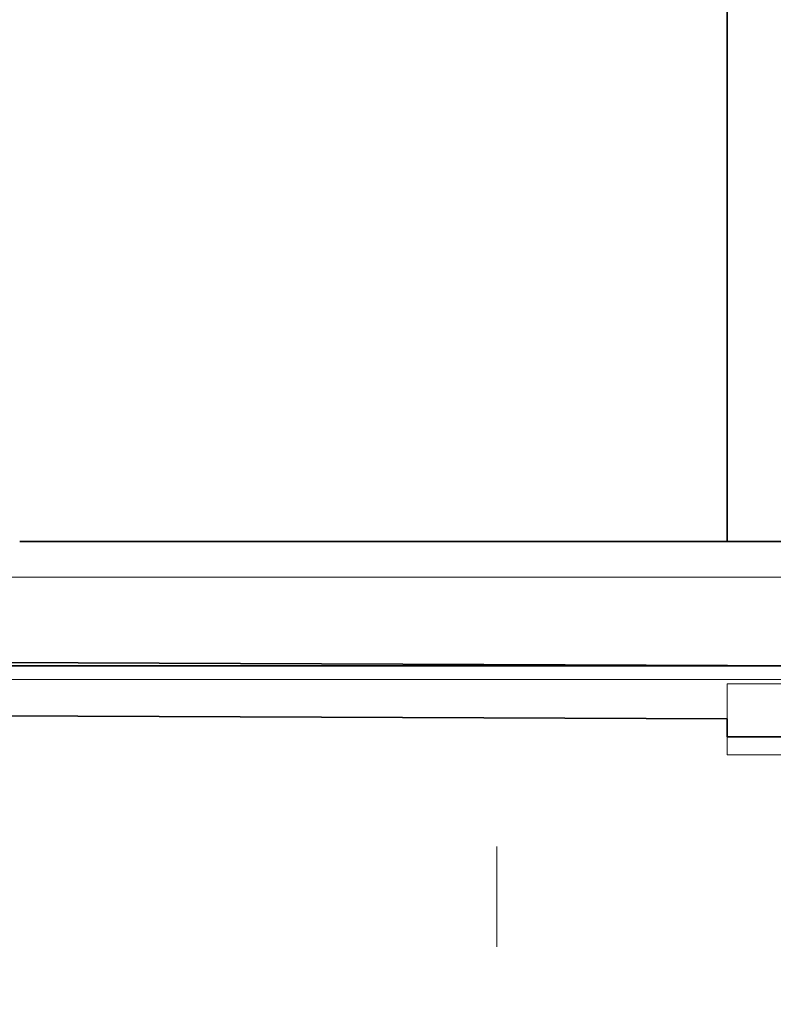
# Model space of a CAD drawing. Header units: millimetres. Extents: x -34676 to 172266, y 39940 to 476087.
# Tile 50 of 256: x 20678 to 22798, y 275791 to 278560. Entities that reach past the tile are written whole.
import ezdxf

# ---------------------------------------------------------------- set-up
doc = ezdxf.new("R2010")
doc.units = ezdxf.units.MM
doc.header["$MEASUREMENT"] = 0
doc.linetypes.add('Przerywana', pattern=[5.644444, 2.822222, -2.822222])
for name, color, linetype in [('#podkład', 252, 'Continuous'), ('- A - ocieplenie', 7, 'Continuous'), ('Konstrukcja - Stropy', 7, 'Continuous'), ('Konstrukcja - Ściany zewnętrzne', 7, 'Continuous'), ('Okna Archicada', 7, 'Continuous'), ('Znaczniki - Przekroje', 7, 'Continuous')]:
    doc.layers.add(name, color=color, linetype=linetype)

# ---------------------------------------------------------------- blocks, each defined once
blk = doc.blocks.new('UHYGFFFF')
at = {"layer": '- A - ocieplenie', "color": 252, "linetype": 'Continuous', "lineweight": 35, "ltscale": 100}
for p, q in [((22278.4, 382883.5), (19937.5, 382893.7)), ((22842.6, 382882.6), (22278.4, 382883.5)), ((19937.5, 382743.7), (22278, 382733.5)), ((22278, 382733.5), (22277.8, 382683.5)), ((22277.8, 382683.5), (22882.6, 382682.6))]:
    blk.add_line(p, q, dxfattribs=at)
at = {"layer": '- A - ocieplenie', "color": 252, "linetype": 'Continuous', "lineweight": 20, "ltscale": 100}
for p, q in [((22278.1, 382832.6), (22278.1, 382632.6)), ((22842.6, 382832.6), (22278.1, 382832.6)), ((22278.1, 382632.6), (22892.6, 382632.6))]:
    blk.add_line(p, q, dxfattribs=at)
at = {"layer": 'Konstrukcja - Stropy', "color": 252, "linetype": 'Continuous', "lineweight": 13, "ltscale": 100}
blk.add_line((19935.6, 382844.5), (22477.6, 382844.5), dxfattribs=at)
at = {"layer": 'Konstrukcja - Ściany zewnętrzne', "color": 252, "linetype": 'Continuous', "lineweight": 35, "ltscale": 100}
for p, q in [((22277.6, 389247.6), (22277.6, 383232.6)), ((22477.6, 383232.6), (20287.5, 383232.6)), ((19937.5, 382882.6), (22477.6, 382882.6))]:
    blk.add_line(p, q, dxfattribs=at)
at = {"layer": 'Okna Archicada', "color": 252, "linetype": 'Continuous', "lineweight": 13, "ltscale": 100}
blk.add_line((20180, 383132.6), (49624.6, 383132.6), dxfattribs=at)
at = {"layer": 'Znaczniki - Przekroje', "color": 252, "linetype": 'Przerywana', "lineweight": 13, "ltscale": 100}
blk.add_line((21629.4, 382374.8), (21629.4, 381024.8), dxfattribs=at)

msp = doc.modelspace()

# ---------------------------------------------------------------- block references
at = {"layer": '#podkład'}
msp.add_blockref('UHYGFFFF', (390.9, -106139.9), dxfattribs=at)

doc.saveas('drawing.dxf')
